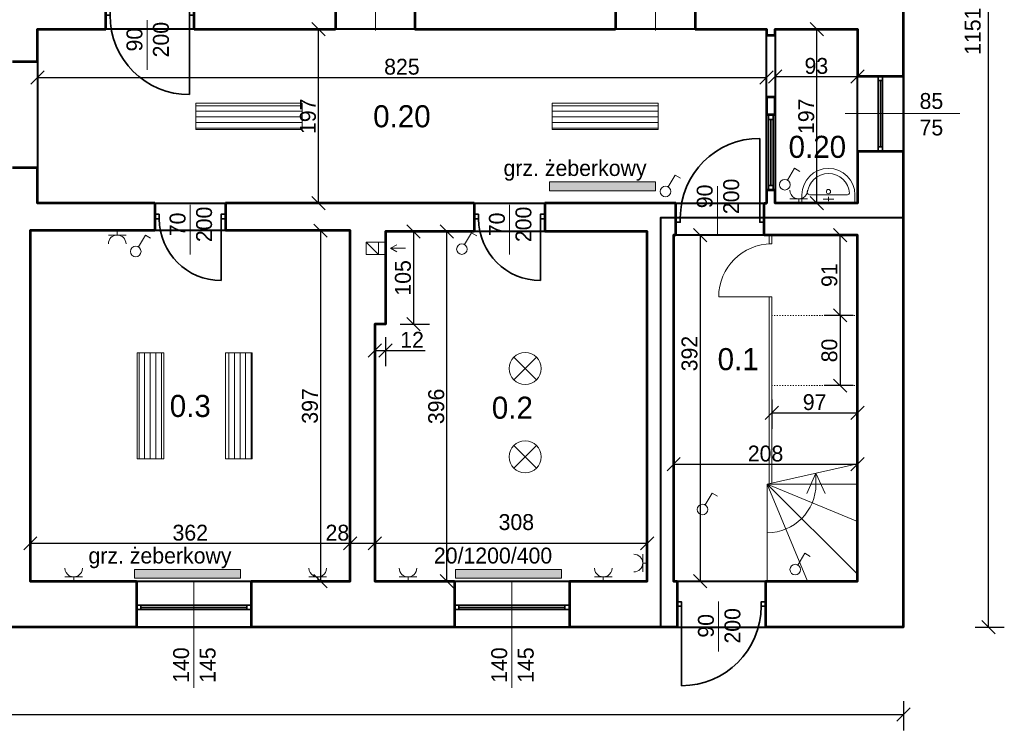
# Model space of a CAD drawing. Header units: millimetres. Extents: x 410204 to 467463, y -88400 to -47908.
# Tile 27 of 30: x 464253 to 465367, y -50555 to -49750. Entities that reach past the tile are written whole.
import ezdxf
from ezdxf.enums import TextEntityAlignment as Align

# ---------------------------------------------------------------- set-up
doc = ezdxf.new("R2010")
doc.units = ezdxf.units.MM
doc.linetypes.add('ACAD_ISO03W100', pattern=[30, 12, -18])
for name, color, linetype, lineweight in [('Apow', 1, 'Continuous', 40), ('drzwi', 53, 'Continuous', 35), ('gniazdo', 4, 'Continuous', 18), ('grzejnik', 20, 'Continuous', 18), ('komin', 213, 'Continuous', 18), ('okno', 211, 'Continuous', 35), ('opis', 47, 'Continuous', 18), ('opis powierzchnie', 10, 'Continuous', 18), ('oświetlenie', 40, 'Continuous', 18), ('przerywana', 120, 'ACAD_ISO03W100', 9), ('sanitariaty', 7, 'Continuous', 5), ('schody', 30, 'Continuous', 18), ('widok', 136, 'Continuous', 18), ('ściany', 21, 'Continuous', 53)]:
    doc.layers.add(name, color=color, linetype=linetype, lineweight=lineweight)
doc.layers.add('wymiary wewn', color=151, linetype='Continuous')
doc.layers.add('wymiary zewn', color=82, linetype='Continuous')
doc.dimstyles.new('1 100', dxfattribs={"dimtxt": 18, "dimasz": 15, "dimexe": 18, "dimexo": 0.0625, "dimgap": 3, "dimtad": 1, "dimdec": 0, "dimzin": 0, "dimdsep": 46, "dimtxsty": 'Standard', "dimblk": 'OBLIQUE', "dimcen": 0.09, "dimadec": 0, "dimazin": 0, "dimtfac": 1, "dimtdec": 0, "dimtofl": 0, "dimtmove": 0, "dimatfit": 3, "dimldrblk": 'OBLIQUE', "dimfxl": 15, "dimfxlon": 1, "dimtolj": 1, "dimtzin": 0, "dimarcsym": 0})

# ---------------------------------------------------------------- blocks, each defined once
blk = doc.blocks.new('_Oblique')
at = {"color": 0, "linetype": 'ByBlock', "lineweight": -2}
blk.add_line((-0.5, -0.5), (0.5, 0.5), dxfattribs=at)
blk = doc.blocks.new('*D15451')
at = {"layer": 'Defpoints', "color": 0}
for p in [(465201.2, -50253.5), (464993.2, -50386), (465201.2, -50386)]:
    blk.add_point(p, dxfattribs=at)
at = {"layer": 'wymiary wewn', "color": 0, "lineweight": -2}
for p, q in [((464993.2, -50268.5), (464993.2, -50235.5)), ((465201.2, -50268.5), (465201.2, -50235.5)), ((464993.2, -50253.5), (465201.2, -50253.5))]:
    blk.add_line(p, q, dxfattribs=at)
at = {"layer": 'wymiary wewn', "color": 0, "linetype": 'ByBlock', "lineweight": -2, "xscale": 15, "yscale": 15, "zscale": 15, "rotation": 180}
blk.add_blockref('_Oblique', (464993.2, -50253.5), dxfattribs=at)
at = {"layer": 'wymiary wewn', "color": 0, "linetype": 'ByBlock', "lineweight": -2, "xscale": 15, "yscale": 15, "zscale": 15}
blk.add_blockref('_Oblique', (465201.2, -50253.5), dxfattribs=at)
at = {"layer": 'wymiary wewn', "color": 0, "insert": (465097.2, -50241.5), "char_height": 18, "attachment_point": 5}
blk.add_mtext('\\A1;208', dxfattribs=at)
blk = doc.blocks.new('*D15452')
at = {"layer": 'Defpoints', "color": 0}
for p in [(464655.2, -50343.1), (464655.2, -50386), (464963.2, -50386)]:
    blk.add_point(p, dxfattribs=at)
at = {"layer": 'wymiary wewn', "color": 0, "lineweight": -2}
for p, q in [((464655.2, -50358.1), (464655.2, -50325.1)), ((464963.2, -50358.1), (464963.2, -50325.1)), ((464963.2, -50343.1), (464655.2, -50343.1))]:
    blk.add_line(p, q, dxfattribs=at)
at = {"layer": 'wymiary wewn', "color": 0, "linetype": 'ByBlock', "lineweight": -2, "xscale": 15, "yscale": 15, "zscale": 15, "rotation": 180}
blk.add_blockref('_Oblique', (464655.2, -50343.1), dxfattribs=at)
at = {"layer": 'wymiary wewn', "color": 0, "linetype": 'ByBlock', "lineweight": -2, "xscale": 15, "yscale": 15, "zscale": 15}
blk.add_blockref('_Oblique', (464963.2, -50343.1), dxfattribs=at)
at = {"layer": 'wymiary wewn', "color": 0, "insert": (464815.2, -50319.1), "char_height": 18, "attachment_point": 5}
blk.add_mtext('\\A1;308', dxfattribs=at)
blk = doc.blocks.new('*D15453')
at = {"layer": 'Defpoints', "color": 0}
for p in [(464627.2, -50343.1), (464627.2, -50386), (464655.2, -50386)]:
    blk.add_point(p, dxfattribs=at)
at = {"layer": 'wymiary wewn', "color": 0, "lineweight": -2}
for p, q in [((464627.2, -50358.1), (464627.2, -50325.1)), ((464655.2, -50358.1), (464655.2, -50325.1)), ((464655.2, -50343.1), (464627.2, -50343.1))]:
    blk.add_line(p, q, dxfattribs=at)
at = {"layer": 'wymiary wewn', "color": 0, "linetype": 'ByBlock', "lineweight": -2, "xscale": 15, "yscale": 15, "zscale": 15, "rotation": 180}
blk.add_blockref('_Oblique', (464627.2, -50343.1), dxfattribs=at)
at = {"layer": 'wymiary wewn', "color": 0, "linetype": 'ByBlock', "lineweight": -2, "xscale": 15, "yscale": 15, "zscale": 15}
blk.add_blockref('_Oblique', (464655.2, -50343.1), dxfattribs=at)
at = {"layer": 'wymiary wewn', "color": 0, "insert": (464612.7, -50331.1), "char_height": 18, "attachment_point": 5}
blk.add_mtext('\\A1;28', dxfattribs=at)
blk = doc.blocks.new('*D15454')
at = {"layer": 'Defpoints', "color": 0}
for p in [(464265.2, -50343.1), (464265.2, -50386), (464627.2, -50386)]:
    blk.add_point(p, dxfattribs=at)
at = {"layer": 'wymiary wewn', "color": 0, "lineweight": -2}
for p, q in [((464265.2, -50358.1), (464265.2, -50325.1)), ((464627.2, -50358.1), (464627.2, -50325.1)), ((464627.2, -50343.1), (464265.2, -50343.1))]:
    blk.add_line(p, q, dxfattribs=at)
at = {"layer": 'wymiary wewn', "color": 0, "linetype": 'ByBlock', "lineweight": -2, "xscale": 15, "yscale": 15, "zscale": 15, "rotation": 180}
blk.add_blockref('_Oblique', (464265.2, -50343.1), dxfattribs=at)
at = {"layer": 'wymiary wewn', "color": 0, "linetype": 'ByBlock', "lineweight": -2, "xscale": 15, "yscale": 15, "zscale": 15}
blk.add_blockref('_Oblique', (464627.2, -50343.1), dxfattribs=at)
at = {"layer": 'wymiary wewn', "color": 0, "insert": (464446.2, -50331.1), "char_height": 18, "attachment_point": 5}
blk.add_mtext('\\A1;362', dxfattribs=at)
blk = doc.blocks.new('*D15455')
at = {"layer": 'Defpoints', "color": 0}
for p in [(465201.2, -49994), (465023.2, -50386), (465201.2, -50386)]:
    blk.add_point(p, dxfattribs=at)
at = {"layer": 'wymiary wewn', "color": 0, "lineweight": -2}
for p, q in [((465038.2, -49994), (465005.2, -49994)), ((465023.2, -49994), (465023.2, -50386)), ((465038.2, -50386), (465005.2, -50386))]:
    blk.add_line(p, q, dxfattribs=at)
at = {"layer": 'wymiary wewn', "color": 0, "linetype": 'ByBlock', "lineweight": -2, "xscale": 15, "yscale": 15, "zscale": 15}
for p, rotation in [((465023.2, -49994), 90), ((465023.2, -50386), 270)]:
    blk.add_blockref('_Oblique', p, dxfattribs=dict(at, rotation=rotation))
at = {"layer": 'wymiary wewn', "color": 0, "insert": (465011.2, -50128.2), "char_height": 18, "attachment_point": 5, "rotation": 90}
blk.add_mtext('\\A1;392', dxfattribs=at)
blk = doc.blocks.new('*D15456')
at = {"layer": 'Defpoints', "color": 0}
for p in [(464652.2, -49990), (464736.6, -49990), (464652.2, -50386)]:
    blk.add_point(p, dxfattribs=at)
at = {"layer": 'wymiary wewn', "color": 0, "lineweight": -2}
for p, q in [((464721.6, -49990), (464754.6, -49990)), ((464736.6, -50386), (464736.6, -49990)), ((464721.6, -50386), (464754.6, -50386))]:
    blk.add_line(p, q, dxfattribs=at)
at = {"layer": 'wymiary wewn', "color": 0, "linetype": 'ByBlock', "lineweight": -2, "xscale": 15, "yscale": 15, "zscale": 15}
for p, rotation in [((464736.6, -49990), 90), ((464736.6, -50386), 270)]:
    blk.add_blockref('_Oblique', p, dxfattribs=dict(at, rotation=rotation))
at = {"layer": 'wymiary wewn', "color": 0, "insert": (464724.6, -50188), "char_height": 18, "attachment_point": 5, "rotation": 90}
blk.add_mtext('\\A1;396', dxfattribs=at)
blk = doc.blocks.new('*D15457')
at = {"layer": 'Defpoints', "color": 0}
for p in [(464627.2, -49989), (464593.7, -50386), (464627.2, -50386)]:
    blk.add_point(p, dxfattribs=at)
at = {"layer": 'wymiary wewn', "color": 0, "lineweight": -2}
for p, q in [((464608.7, -49989), (464575.7, -49989)), ((464593.7, -49989), (464593.7, -50386)), ((464608.7, -50386), (464575.7, -50386))]:
    blk.add_line(p, q, dxfattribs=at)
at = {"layer": 'wymiary wewn', "color": 0, "linetype": 'ByBlock', "lineweight": -2, "xscale": 15, "yscale": 15, "zscale": 15}
for p, rotation in [((464593.7, -49989), 90), ((464593.7, -50386), 270)]:
    blk.add_blockref('_Oblique', p, dxfattribs=dict(at, rotation=rotation))
at = {"layer": 'wymiary wewn', "color": 0, "insert": (464581.7, -50187.5), "char_height": 18, "attachment_point": 5, "rotation": 90}
blk.add_mtext('\\A1;397', dxfattribs=at)
blk = doc.blocks.new('*D15477')
at = {"layer": 'Defpoints', "color": 0}
for p in [(464273.2, -49761), (465098.2, -49761), (465098.2, -49815.5)]:
    blk.add_point(p, dxfattribs=at)
at = {"layer": 'wymiary wewn', "color": 0, "lineweight": -2}
for p, q in [((464273.2, -49800.5), (464273.2, -49833.5)), ((465098.2, -49800.5), (465098.2, -49833.5)), ((464273.2, -49815.5), (465098.2, -49815.5))]:
    blk.add_line(p, q, dxfattribs=at)
at = {"layer": 'wymiary wewn', "color": 0, "linetype": 'ByBlock', "lineweight": -2, "xscale": 15, "yscale": 15, "zscale": 15, "rotation": 180}
blk.add_blockref('_Oblique', (464273.2, -49815.5), dxfattribs=at)
at = {"layer": 'wymiary wewn', "color": 0, "linetype": 'ByBlock', "lineweight": -2, "xscale": 15, "yscale": 15, "zscale": 15}
blk.add_blockref('_Oblique', (465098.2, -49815.5), dxfattribs=at)
at = {"layer": 'wymiary wewn', "color": 0, "insert": (464685.7, -49803.5), "char_height": 18, "attachment_point": 5}
blk.add_mtext('\\A1;825', dxfattribs=at)
blk = doc.blocks.new('*D15482')
at = {"layer": 'Defpoints', "color": 0}
for p in [(464273.2, -49761), (464591.4, -49761), (464273.2, -49958)]:
    blk.add_point(p, dxfattribs=at)
at = {"layer": 'wymiary wewn', "color": 0, "lineweight": -2}
for p, q in [((464576.4, -49761), (464609.4, -49761)), ((464591.4, -49958), (464591.4, -49761)), ((464576.4, -49958), (464609.4, -49958))]:
    blk.add_line(p, q, dxfattribs=at)
at = {"layer": 'wymiary wewn', "color": 0, "linetype": 'ByBlock', "lineweight": -2, "xscale": 15, "yscale": 15, "zscale": 15}
for p, rotation in [((464591.4, -49761), 90), ((464591.4, -49958), 270)]:
    blk.add_blockref('_Oblique', p, dxfattribs=dict(at, rotation=rotation))
at = {"layer": 'wymiary wewn', "color": 0, "insert": (464579.4, -49859.5), "char_height": 18, "attachment_point": 5, "rotation": 90}
blk.add_mtext('\\A1;197', dxfattribs=at)
blk = doc.blocks.new('*D15483')
at = {"layer": 'Defpoints', "color": 0}
for p in [(465108.2, -49761), (465201.2, -49761), (465201.2, -49814.6)]:
    blk.add_point(p, dxfattribs=at)
at = {"layer": 'wymiary wewn', "color": 0, "lineweight": -2}
for p, q in [((465108.2, -49799.6), (465108.2, -49832.6)), ((465201.2, -49799.6), (465201.2, -49832.6)), ((465108.2, -49814.6), (465201.2, -49814.6))]:
    blk.add_line(p, q, dxfattribs=at)
at = {"layer": 'wymiary wewn', "color": 0, "linetype": 'ByBlock', "lineweight": -2, "xscale": 15, "yscale": 15, "zscale": 15, "rotation": 180}
blk.add_blockref('_Oblique', (465108.2, -49814.6), dxfattribs=at)
at = {"layer": 'wymiary wewn', "color": 0, "linetype": 'ByBlock', "lineweight": -2, "xscale": 15, "yscale": 15, "zscale": 15}
blk.add_blockref('_Oblique', (465201.2, -49814.6), dxfattribs=at)
at = {"layer": 'wymiary wewn', "color": 0, "insert": (465154.7, -49802.6), "char_height": 18, "attachment_point": 5}
blk.add_mtext('\\A1;93', dxfattribs=at)
blk = doc.blocks.new('*D15484')
at = {"layer": 'Defpoints', "color": 0}
for p in [(465108.2, -49761), (465155.3, -49761), (465108.2, -49958)]:
    blk.add_point(p, dxfattribs=at)
at = {"layer": 'wymiary wewn', "color": 0, "lineweight": -2}
for p, q in [((465140.3, -49761), (465173.3, -49761)), ((465155.3, -49958), (465155.3, -49761)), ((465140.3, -49958), (465173.3, -49958))]:
    blk.add_line(p, q, dxfattribs=at)
at = {"layer": 'wymiary wewn', "color": 0, "linetype": 'ByBlock', "lineweight": -2, "xscale": 15, "yscale": 15, "zscale": 15}
for p, rotation in [((465155.3, -49761), 90), ((465155.3, -49958), 270)]:
    blk.add_blockref('_Oblique', p, dxfattribs=dict(at, rotation=rotation))
at = {"layer": 'wymiary wewn', "color": 0, "insert": (465143.3, -49859.5), "char_height": 18, "attachment_point": 5, "rotation": 90}
blk.add_mtext('\\A1;197', dxfattribs=at)
blk = doc.blocks.new('*D15485')
at = {"layer": 'Defpoints', "color": 0}
for p in [(464667.2, -49990), (464667.2, -50095), (464698.9, -50095)]:
    blk.add_point(p, dxfattribs=at)
at = {"layer": 'wymiary wewn', "color": 0, "lineweight": -2}
for p, q in [((464683.9, -49990), (464716.9, -49990)), ((464698.9, -49990), (464698.9, -50095)), ((464683.9, -50095), (464716.9, -50095))]:
    blk.add_line(p, q, dxfattribs=at)
at = {"layer": 'wymiary wewn', "color": 0, "linetype": 'ByBlock', "lineweight": -2, "xscale": 15, "yscale": 15, "zscale": 15}
for p, rotation in [((464698.9, -49990), 90), ((464698.9, -50095), 270)]:
    blk.add_blockref('_Oblique', p, dxfattribs=dict(at, rotation=rotation))
at = {"layer": 'wymiary wewn', "color": 0, "insert": (464686.9, -50042.5), "char_height": 18, "attachment_point": 5, "rotation": 90}
blk.add_mtext('\\A1;105', dxfattribs=at)
blk = doc.blocks.new('*D15486')
at = {"layer": 'Defpoints', "color": 0}
for p in [(464655.2, -50095), (464667.2, -50095), (464667.2, -50124.6)]:
    blk.add_point(p, dxfattribs=at)
at = {"layer": 'wymiary wewn', "color": 0, "lineweight": -2}
for p, q in [((464655.2, -50109.6), (464655.2, -50142.6)), ((464667.2, -50109.6), (464667.2, -50142.6)), ((464655.2, -50124.6), (464667.2, -50124.6)), ((464667.2, -50124.6), (464712.2, -50124.6))]:
    blk.add_line(p, q, dxfattribs=at)
at = {"layer": 'wymiary wewn', "color": 0, "linetype": 'ByBlock', "lineweight": -2, "xscale": 15, "yscale": 15, "zscale": 15, "rotation": 180}
blk.add_blockref('_Oblique', (464655.2, -50124.6), dxfattribs=at)
at = {"layer": 'wymiary wewn', "color": 0, "linetype": 'ByBlock', "lineweight": -2, "xscale": 15, "yscale": 15, "zscale": 15}
blk.add_blockref('_Oblique', (464667.2, -50124.6), dxfattribs=at)
at = {"layer": 'wymiary wewn', "color": 0, "insert": (464697.2, -50112.6), "char_height": 18, "attachment_point": 5}
blk.add_mtext('\\A1;12', dxfattribs=at)
blk = doc.blocks.new('d90')
at = {"layer": 'drzwi'}
blk.add_line((264632.9, -20573.3), (264632.9, -20663.3), dxfattribs=at)
for points in [[(264542.9, -20573.3), (264542.9, -20568.3), (264537.9, -20568.3), (264537.9, -20573.3)], [(264637.9, -20573.3), (264637.9, -20568.3), (264632.9, -20568.3), (264632.9, -20573.3)]]:
    blk.add_lwpolyline(points, close=True, dxfattribs=at)
blk.add_arc((264632.9, -20573.3), 90, 180, 270, dxfattribs=at)
blk = doc.blocks.new('d70')
at = {"layer": 'drzwi'}
blk.add_line((-7388, -4633.3), (-7388, -4703.3), dxfattribs=at)
for points in [[(-7393, -4628.3), (-7393, -4633.3), (-7388, -4633.3), (-7388, -4628.3)], [(-7318, -4628.3), (-7318, -4633.3), (-7313, -4633.3), (-7313, -4628.3)]]:
    blk.add_lwpolyline(points, close=True, dxfattribs=at)
blk.add_arc((-7388, -4633.3), 70, 270, 0, dxfattribs=at)
blk = doc.blocks.new('gniazdo')
at = {"layer": 'gniazdo'}
for p, q in [((135889.3, -37717.9), (135889.3, -37737.9)), ((135894.3, -37727.9), (135889.3, -37727.9))]:
    blk.add_line(p, q, dxfattribs=at)
blk.add_arc((135879.3, -37727.9), 10, 270, 90, dxfattribs=at)
blk = doc.blocks.new('łącznik')
at = {"layer": 'gniazdo'}
for p, q in [((135306.8, -38673), (135314.7, -38659.6)), ((135314.7, -38659.6), (135320.7, -38663.2))]:
    blk.add_line(p, q, dxfattribs=at)
blk.add_circle((135303.8, -38678.2), 6, dxfattribs=at)
blk = doc.blocks.new('lampa')
at = {"layer": 'oświetlenie'}
for p, q in [((135722.5, -38772.7), (135748, -38798.2)), ((135722.5, -38798.2), (135748, -38772.7))]:
    blk.add_line(p, q, dxfattribs=at)
blk.add_circle((135735.3, -38785.4), 18, dxfattribs=at)
blk = doc.blocks.new('świetlówka')
at = {"layer": 'oświetlenie', "transparency": 33554687}
h = blk.add_hatch(dxfattribs=at)
h.set_pattern_fill('ANSI31', color=256, scale=2, angle=45)
h.paths.add_polyline_path([(135304.3, -38767.8), (135304.3, -38887.8), (135334.3, -38887.8), (135334.3, -38767.8)])
at = {"layer": 'oświetlenie'}
blk.add_lwpolyline([(135304.3, -38767.8), (135334.3, -38767.8), (135334.3, -38887.8), (135304.3, -38887.8)], close=True, dxfattribs=at)
blk = doc.blocks.new('*U15525')
at = {"layer": 'schody'}
blk.add_line((-53, 0), (47, 0), dxfattribs=at)
blk = doc.blocks.new('*U15524')
at = {"layer": 'schody'}
blk.add_blockref('*U15525', (0, 0), dxfattribs=at)
blk = doc.blocks.new('*D15527')
at = {"layer": 'Defpoints', "color": 0}
for p in [(465181.5, -49994), (465201.2, -49994), (465201.2, -50084.9)]:
    blk.add_point(p, dxfattribs=at)
at = {"layer": 'wymiary wewn', "color": 0, "lineweight": -2}
for p, q in [((465196.5, -49994), (465163.5, -49994)), ((465181.5, -50084.9), (465181.5, -49994)), ((465196.5, -50084.9), (465163.5, -50084.9))]:
    blk.add_line(p, q, dxfattribs=at)
at = {"layer": 'wymiary wewn', "color": 0, "linetype": 'ByBlock', "lineweight": -2, "xscale": 15, "yscale": 15, "zscale": 15}
for p, rotation in [((465181.5, -49994), 90), ((465181.5, -50084.9), 270)]:
    blk.add_blockref('_Oblique', p, dxfattribs=dict(at, rotation=rotation))
at = {"layer": 'wymiary wewn', "color": 0, "insert": (465169.5, -50039.4), "char_height": 18, "attachment_point": 5, "rotation": 90}
blk.add_mtext('\\A1;91', dxfattribs=at)
blk = doc.blocks.new('*D15528')
at = {"layer": 'Defpoints', "color": 0}
for p in [(465201.2, -50084.9), (465181.5, -50164.5), (465201.2, -50164.5)]:
    blk.add_point(p, dxfattribs=at)
at = {"layer": 'wymiary wewn', "color": 0, "lineweight": -2}
for p, q in [((465196.5, -50084.9), (465163.5, -50084.9)), ((465181.5, -50084.9), (465181.5, -50164.5)), ((465196.5, -50164.5), (465163.5, -50164.5))]:
    blk.add_line(p, q, dxfattribs=at)
at = {"layer": 'wymiary wewn', "color": 0, "linetype": 'ByBlock', "lineweight": -2, "xscale": 15, "yscale": 15, "zscale": 15}
for p, rotation in [((465181.5, -50084.9), 90), ((465181.5, -50164.5), 270)]:
    blk.add_blockref('_Oblique', p, dxfattribs=dict(at, rotation=rotation))
at = {"layer": 'wymiary wewn', "color": 0, "insert": (465169.5, -50124.7), "char_height": 18, "attachment_point": 5, "rotation": 90}
blk.add_mtext('\\A1;80', dxfattribs=at)
blk = doc.blocks.new('*D15530')
at = {"layer": 'Defpoints', "color": 0}
for p in [(461256.2, -50438), (465253.2, -50438), (465253.2, -50536.8)]:
    blk.add_point(p, dxfattribs=at)
at = {"layer": 'wymiary zewn', "color": 0, "lineweight": -2}
for p, q in [((461256.2, -50521.8), (461256.2, -50554.8)), ((465253.2, -50521.8), (465253.2, -50554.8)), ((461256.2, -50536.8), (465253.2, -50536.8))]:
    blk.add_line(p, q, dxfattribs=at)
at = {"layer": 'wymiary zewn', "color": 0, "linetype": 'ByBlock', "lineweight": -2, "xscale": 15, "yscale": 15, "zscale": 15, "rotation": 180}
blk.add_blockref('_Oblique', (461256.2, -50536.8), dxfattribs=at)
at = {"layer": 'wymiary zewn', "color": 0, "linetype": 'ByBlock', "lineweight": -2, "xscale": 15, "yscale": 15, "zscale": 15}
blk.add_blockref('_Oblique', (465253.2, -50536.8), dxfattribs=at)
at = {"layer": 'wymiary zewn', "color": 0, "insert": (463254.7, -50524.8), "char_height": 18, "attachment_point": 5}
blk.add_mtext('\\A1;3997', dxfattribs=at)
blk = doc.blocks.new('*D15531')
at = {"layer": 'Defpoints', "color": 0}
for p in [(465253.2, -49287), (465349.4, -49287), (465253.2, -50438)]:
    blk.add_point(p, dxfattribs=at)
at = {"layer": 'wymiary zewn', "color": 0, "lineweight": -2}
for p, q in [((465334.4, -49287), (465367.4, -49287)), ((465349.4, -50438), (465349.4, -49287)), ((465334.4, -50438), (465367.4, -50438))]:
    blk.add_line(p, q, dxfattribs=at)
at = {"layer": 'wymiary zewn', "color": 0, "linetype": 'ByBlock', "lineweight": -2, "xscale": 15, "yscale": 15, "zscale": 15}
for p, rotation in [((465349.4, -49287), 90), ((465349.4, -50438), 270)]:
    blk.add_blockref('_Oblique', p, dxfattribs=dict(at, rotation=rotation))
at = {"layer": 'wymiary zewn', "color": 0, "insert": (465331.7, -49763.2), "char_height": 18, "attachment_point": 5, "rotation": 90}
blk.add_mtext('\\A1;1151', dxfattribs=at)
blk = doc.blocks.new('um2')
at = {"layer": 'sanitariaty'}
for p, q in [((61449.7, 27009), (61459.2, 27009)), ((61449.7, 26949), (61449.7, 27009)), ((61459.3, 26957.4), (61459.3, 27000.6)), ((61456.9, 26979), (61452.1, 26979)), ((61454.5, 26973), (61454.5, 26985)), ((61449.7, 26949), (61459.2, 26949))]:
    blk.add_line(p, q, dxfattribs=at)
blk.add_circle((61462.9, 26979), 2.4, dxfattribs=at)
for centre, radius, start, end in [((61459.2, 26979), 30, 270, 90), ((61461.7, 27000.6), 2.4, 103.8308, 180), ((61459.3, 26979), 24, 274.3641, 85.6359), ((61461.7, 26957.4), 2.4, 180, 256.1692)]:
    blk.add_arc(centre, radius, start, end, dxfattribs=at)
blk = doc.blocks.new('*D15956')
at = {"layer": 'Defpoints', "color": 0}
for p in [(465104.2, -50164.5), (465201.2, -50164.5), (465201.2, -50195.3)]:
    blk.add_point(p, dxfattribs=at)
at = {"layer": 'wymiary wewn', "color": 0, "lineweight": -2}
for p, q in [((465104.2, -50180.3), (465104.2, -50213.3)), ((465201.2, -50180.3), (465201.2, -50213.3)), ((465104.2, -50195.3), (465201.2, -50195.3))]:
    blk.add_line(p, q, dxfattribs=at)
at = {"layer": 'wymiary wewn', "color": 0, "linetype": 'ByBlock', "lineweight": -2, "xscale": 15, "yscale": 15, "zscale": 15, "rotation": 180}
blk.add_blockref('_Oblique', (465104.2, -50195.3), dxfattribs=at)
at = {"layer": 'wymiary wewn', "color": 0, "linetype": 'ByBlock', "lineweight": -2, "xscale": 15, "yscale": 15, "zscale": 15}
blk.add_blockref('_Oblique', (465201.2, -50195.3), dxfattribs=at)
at = {"layer": 'wymiary wewn', "color": 0, "insert": (465152.7, -50183.3), "char_height": 18, "attachment_point": 5}
blk.add_mtext('\\A1;97', dxfattribs=at)

msp = doc.modelspace()

# ---------------------------------------------------------------- hatches: boundary and pattern name
at = {"layer": 'grzejnik', "transparency": 33554687}
h = msp.add_hatch(color=256, dxfattribs=at)
h.dxf.hatch_style = 1
h.paths.add_polyline_path([(464972.7, -49933.9), (464852.7, -49933.9), (464852.7, -49943.9), (464972.7, -49943.9)])
h = msp.add_hatch(color=256, dxfattribs=at)
h.dxf.hatch_style = 1
h.paths.add_polyline_path([(464503, -50372.6), (464383, -50372.6), (464383, -50382.6), (464503, -50382.6)])
h = msp.add_hatch(color=256, dxfattribs=at)
h.dxf.hatch_style = 1
h.paths.add_polyline_path([(464866.2, -50372.6), (464746.2, -50372.6), (464746.2, -50382.6), (464866.2, -50382.6)])

# ---------------------------------------------------------------- linework, layer by layer
at = {"layer": 'Apow'}
for points in [[(465253.2, -49287), (464180.2, -49287), (464180.2, -49287), (463887.2, -49287), (463887.2, -49287), (462626.2, -49287), (462626.2, -49287), (462325.2, -49287), (462325.2, -49287), (461256.2, -49287), (461256.2, -50438), (465253.2, -50438)], [(464273.2, -49761), (464273.2, -49958), (465098.2, -49958), (465098.2, -49761)], [(465201.2, -49761), (465108.2, -49761), (465108.2, -49958), (465201.2, -49958), (465201.2, -49899), (465201.2, -49814)], [(464265.2, -49989), (464265.2, -49989), (464265.2, -49989), (464265.2, -50386), (464627.2, -50386), (464627.2, -49989), (464265.2, -49989)], [(464963.2, -50386), (464963.2, -49990), (464667.2, -49990), (464667.2, -50095), (464655.2, -50095), (464655.2, -50386), (464767.2, -50386)], [(465201.2, -50386), (465201.2, -49994), (464993.2, -49994), (464993.2, -49994), (464993.2, -49994), (464993.2, -50386)]]:
    msp.add_lwpolyline(points, close=True, dxfattribs=at)
msp.add_lwpolyline([(461815.2, -50438), (461256.2, -50438), (461256.2, -49287), (461770.2, -49287), (461770.2, -49746.2), (462012.2, -49746.2), (462012.2, -49287), (462934.2, -49287), (462934.2, -49745.5), (463854.2, -49745.5), (463854.2, -49287), (465253.2, -49287), (465253.2, -49974.5), (464978.2, -49974.5), (464978.2, -50438), (462396.2, -50438), (462396.2, -49971.5), (461815.2, -49971.5), (461815.2, -50438)], dxfattribs=at)
at = {"layer": 'grzejnik'}
for points in [[(464972.7, -49933.9), (464972.7, -49943.9), (464852.7, -49943.9), (464852.7, -49933.9)], [(464503, -50372.6), (464503, -50382.6), (464383, -50382.6), (464383, -50372.6)], [(464866.2, -50372.6), (464866.2, -50382.6), (464746.2, -50382.6), (464746.2, -50372.6)]]:
    msp.add_lwpolyline(points, close=True, dxfattribs=at)
at = {"layer": 'komin'}
for p, q in [((464645.2, -50002), (464659.2, -50016)), ((464655.2, -50002), (464667.2, -50002)), ((464679.9, -50005.1), (464672.8, -50009)), ((464672.8, -50009), (464689.6, -50009)), ((464679.9, -50012.9), (464672.8, -50009)), ((464655.2, -50016), (464667.2, -50016))]:
    msp.add_line(p, q, dxfattribs=at)
msp.add_lwpolyline([(464645.2, -50002), (464645.2, -50016), (464659.2, -50016), (464659.2, -50002)], close=True, dxfattribs=at)
at = {"layer": 'okno'}
for p, q in [((465224.7, -49894), (465224.7, -49819)), ((465227.2, -49894), (465227.2, -49819)), ((465229.7, -49894), (465229.7, -49819)), ((465100.7, -49938), (465100.7, -49863)), ((465103.2, -49938), (465103.2, -49863)), ((465105.7, -49938), (465105.7, -49863)), ((464510.2, -50413.1), (464390.2, -50413.1)), ((464510.2, -50415.6), (464390.2, -50415.6)), ((464870.2, -50413.1), (464750.2, -50413.1)), ((464870.2, -50415.6), (464750.2, -50415.6)), ((464510.2, -50418.1), (464390.2, -50418.1)), ((464870.2, -50418.1), (464750.2, -50418.1))]:
    msp.add_line(p, q, dxfattribs=at)
for points in [[(465224.7, -49814), (465224.7, -49819), (465229.7, -49819), (465229.7, -49814)], [(465100.7, -49858), (465100.7, -49863), (465105.7, -49863), (465105.7, -49858)], [(465224.7, -49894), (465224.7, -49899), (465229.7, -49899), (465229.7, -49894)], [(465100.7, -49938), (465100.7, -49943), (465105.7, -49943), (465105.7, -49938)], [(464385.2, -50413.1), (464390.2, -50413.1), (464390.2, -50418.1), (464385.2, -50418.1)], [(464510.2, -50413.1), (464515.2, -50413.1), (464515.2, -50418.1), (464510.2, -50418.1)], [(464745.2, -50413.1), (464750.2, -50413.1), (464750.2, -50418.1), (464745.2, -50418.1)], [(464870.2, -50413.1), (464875.2, -50413.1), (464875.2, -50418.1), (464870.2, -50418.1)]]:
    msp.add_lwpolyline(points, close=True, dxfattribs=at)
at = {"layer": 'opis'}
for p, q in [((464655.7, -49762.3), (464655.7, -49706.1)), ((464972.7, -49762.3), (464972.7, -49706.1)), ((464397.3, -49806.8), (464397.3, -49750.6)), ((465187.2, -49856.5), (465316.9, -49856.5)), ((465042.7, -49994.8), (465042.7, -49938.6)), ((464446.2, -50016.1), (464446.2, -49959.8)), ((464807.5, -50016.1), (464807.5, -49959.8)), ((464450.2, -50386), (464450.2, -50506.5)), ((464810.2, -50386), (464810.2, -50506.5)), ((465044.1, -50408.8), (465044.1, -50465.7))]:
    msp.add_line(p, q, dxfattribs=at)
at = {"layer": 'przerywana', "ltscale": 0.1}
for p, q in [((465098.2, -49768), (465098.2, -49838)), ((465108.2, -49838), (465108.2, -49768)), ((464273.2, -49918), (464273.2, -49798)), ((465201.2, -50084.9), (465104.2, -50084.9)), ((465201.2, -50164.5), (465104.2, -50164.5))]:
    msp.add_line(p, q, dxfattribs=at)
at = {"layer": 'schody'}
for p, q in [((465099.2, -50276), (465201.2, -50253)), ((465143.9, -50286.6), (465154.2, -50263.6)), ((465154.2, -50276), (465154.2, -50263.6)), ((465164.5, -50286.6), (465154.2, -50263.6)), ((465099.2, -50386), (465099.2, -50276)), ((465144.8, -50386), (465099.2, -50276)), ((465201.2, -50378), (465099.2, -50276)), ((465201.2, -50318.3), (465099.2, -50276)), ((465201.2, -50276), (465099.2, -50276))]:
    msp.add_line(p, q, dxfattribs=at)
msp.add_arc((465099.2, -50276), 55, 270, 0, dxfattribs=at)
at = {"layer": 'widok'}
for p, q in [((465201.2, -49814), (465201.2, -49899)), ((465253.2, -49899), (465253.2, -49814)), ((465098.2, -49858), (465098.2, -49943)), ((465108.2, -49943), (465108.2, -49858)), ((465101.2, -49994), (465101.2, -50004.1)), ((465101.2, -50004.1), (465104.2, -50004)), ((465104.2, -49994), (465104.2, -50004)), ((465104.2, -50064), (465044.2, -50064)), ((465101.2, -50064), (465101.2, -50275.6)), ((465104.2, -50064), (465104.2, -50274.9)), ((464515.2, -50386), (464385.2, -50386)), ((464875.2, -50386), (464745.2, -50386)), ((464385.2, -50438), (464515.2, -50438)), ((464745.2, -50438), (464875.2, -50438))]:
    msp.add_line(p, q, dxfattribs=at)
msp.add_arc((465104.2, -50064), 60, 90, 180, dxfattribs=at)
at = {"layer": 'ściany'}
for p, q in [((465253.2, -49814), (465253.2, -49618.5)), ((464350.5, -49761), (464350.5, -49732)), ((464450.5, -49761), (464450.5, -49732)), ((464610.4, -49731), (464610.4, -49761)), ((464700.4, -49731), (464700.4, -49761)), ((464927.4, -49733), (464927.4, -49761)), ((465017.4, -49733), (465017.4, -49761)), ((465108.2, -49768), (465098.2, -49768)), ((464273.2, -49798), (464245.2, -49798)), ((465201.2, -49814), (465253.2, -49814)), ((465108.2, -49838), (465098.2, -49838)), ((465108.2, -49858), (465098.2, -49858)), ((465201.2, -49899), (465253.2, -49899)), ((465253.2, -50438), (465253.2, -49899)), ((464273.2, -49918), (464245.2, -49918)), ((465108.2, -49943), (465098.2, -49943)), ((464406.1, -49958), (464406.1, -49989)), ((464486.1, -49958), (464486.1, -49989)), ((464767.4, -49958), (464767.4, -49990)), ((464847.4, -49958), (464847.4, -49990)), ((464995.8, -49994), (464995.8, -49958)), ((465095.8, -49994), (465095.8, -49958)), ((465095.8, -49958), (465098.2, -49958)), ((464385.2, -50386), (464385.2, -50438)), ((464515.2, -50386), (464515.2, -50438)), ((464745.2, -50386), (464745.2, -50438)), ((464875.2, -50386), (464875.2, -50438)), ((464997.2, -50386), (464997.2, -50438)), ((465097.2, -50386), (465097.2, -50438)), ((464385.2, -50438), (464083.2, -50438)), ((464745.2, -50438), (464515.2, -50438)), ((464997.2, -50438), (464875.2, -50438)), ((465253.2, -50438), (465097.2, -50438))]:
    msp.add_line(p, q, dxfattribs=at)
for points in [[(464273.2, -49798), (464273.2, -49761), (464350.5, -49761)], [(464450.5, -49761), (464610.4, -49761)], [(464700.4, -49761), (464927.4, -49761)], [(465017.4, -49761), (465098.2, -49761), (465098.2, -49768)], [(465108.2, -49768), (465108.2, -49761), (465201.2, -49761), (465201.2, -49814)], [(465098.2, -49838), (465098.2, -49858)], [(465108.2, -49858), (465108.2, -49838)], [(465201.2, -49899), (465201.2, -49958), (465108.2, -49958), (465108.2, -49943)], [(464406.1, -49958), (464273.2, -49958), (464273.2, -49918)], [(465098.2, -49943), (465098.2, -49958), (465098.2, -49958)], [(464767.4, -49958), (464486.1, -49958)], [(464995.8, -49958), (464847.4, -49958)], [(464406.1, -49989), (464265.2, -49989), (464265.2, -49989), (464265.2, -49989), (464265.2, -49989), (464265.2, -50386), (464385.2, -50386)], [(464515.2, -50386), (464627.2, -50386), (464627.2, -49989), (464486.1, -49989)], [(464767.4, -49990), (464667.2, -49990), (464667.2, -50095), (464655.2, -50095), (464655.2, -50386), (464745.2, -50386)], [(464875.2, -50386), (464963.2, -50386), (464963.2, -49990), (464847.4, -49990)], [(464995.8, -49994), (464993.2, -49994), (464993.2, -49994), (464993.2, -49994), (464993.2, -50386), (464997.2, -50386)], [(465097.2, -50386), (465201.2, -50386), (465201.2, -49994), (465095.8, -49994)]]:
    msp.add_lwpolyline(points, dxfattribs=at)

# ---------------------------------------------------------------- block references
at = {"layer": 'gniazdo'}
for name, p in [('łącznik', (329680.2, -11266.5)), ('łącznik', (329815.2, -11258.8)), ('łącznik', (329449.8, -11331.7)), ('łącznik', (329080.7, -11334.4)), ('łącznik', (329722, -11626.6)), ('gniazdo', (329068.9, -12637.5)), ('łącznik', (329827, -11694.6))]:
    msp.add_blockref(name, p, dxfattribs=at)
for p, rotation in [((502862.6, 85936.2), 270), ((426635.6, -185883.3), 89.99999999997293), ((502641.5, 85508.2), 270)]:
    msp.add_blockref('gniazdo', p, dxfattribs=dict(at, rotation=rotation))
at = {"layer": 'gniazdo', "xscale": -1}
for p, rotation in [((426586.4, 85508.2), 89.9999999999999), ((426862.6, 85508.2), 89.9999999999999), ((426964.7, 85508.2), 89.99999999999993)]:
    msp.add_blockref('gniazdo', p, dxfattribs=dict(at, rotation=rotation))
at = {"layer": 'oświetlenie', "xscale": -1, "rotation": 270}
msp.add_blockref('świetlówka', (503340.5, -185178.8), dxfattribs=at)
at = {"layer": 'oświetlenie', "rotation": 90}
msp.add_blockref('świetlówka', (426087.9, -185178.8), dxfattribs=at)
at = {"layer": 'oświetlenie'}
for name, p in [('lampa', (329089.9, -11359.7)), ('świetlówka', (329081.9, -11359.7)), ('świetlówka', (329181.9, -11359.7)), ('lampa', (329089.9, -11459.7))]:
    msp.add_blockref(name, p, dxfattribs=at)
at = {"layer": 'sanitariaty', "xscale": -1, "rotation": 269.9999999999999}
msp.add_blockref('um2', (438189.4, -111407.7), dxfattribs=at)
at = {"layer": 'schody'}
msp.add_blockref('*U15524', (465154.2, -50276), dxfattribs=at)
at = {"layer": 'ściany'}
msp.add_blockref('d90', (199812.5, -29171.7), dxfattribs=at)
at = {"layer": 'ściany', "xscale": -1, "rotation": 180}
msp.add_blockref('d90', (200457.8, -70547.8), dxfattribs=at)
at = {"layer": 'ściany', "xscale": -1}
for name, p in [('d70', (457093.1, -45342.2)), ('d70', (457454.5, -45342.2)), ('d90', (729635.1, -29841))]:
    msp.add_blockref(name, p, dxfattribs=at)

# ---------------------------------------------------------------- texts
at = {"layer": 'grzejnik', "char_height": 18, "attachment_point": 1}
for s, insert, width in [('grz. żeberkowy', (464800.7, -49909.1), 272.06), ('grz. żeberkowy', (464331, -50347.9), 272.06), ('20/1200/400', (464721.9, -50347.9), 243.06)]:
    msp.add_mtext(s, dxfattribs=dict(at, insert=insert, width=width))
at = {"layer": 'opis', "char_height": 18, "rotation": 90}
for s, insert, width, attachment_point in [('\\pxqc;90\\P200', (464374, -49745.3), 54.869, 3), ('\\pxqc;90\\P200', (465019.3, -49912.3), 75.869, 3), ('\\pxqc;70\\P200', (464422.8, -49954.5), 54.869, 3), ('\\pxqc;70\\P200', (464784.2, -49954.5), 54.869, 3), ('\\pxqc;90\\P200', (465020.7, -50463.9), 54.869, 1), ('140\\P145', (464426.8, -50501), 54.869, 1), ('140\\P145', (464786.8, -50501), 54.869, 1)]:
    msp.add_mtext(s, dxfattribs=dict(at, insert=insert, width=width, attachment_point=attachment_point))
at = {"layer": 'opis', "insert": (465322.8, -49833.2), "char_height": 18, "width": 75.869, "attachment_point": 3}
msp.add_mtext('\\pxqc;85\\P75', dxfattribs=at)
at = {"layer": 'opis powierzchnie'}
for s, p in [('0.20', (464685.7, -49859.5)), ('0.20', (465155.8, -49894.1)), ('0.1', (465066.2, -50134.5)), ('0.3', (464446.2, -50187.5)), ('0.2', (464810.7, -50189.5))]:
    msp.add_text(s, height=25, dxfattribs=at).set_placement(p, align=Align.MIDDLE_CENTER)

# ---------------------------------------------------------------- dimensions: what is measured, and where the dimension line sits
at = {"layer": 'wymiary wewn'}
for base, p1, p2, picture, middle in [((464591.4, -49761), (464273.2, -49958), (464273.2, -49761), '*D15482', (464579.4, -49859.5)), ((465155.3, -49761), (465108.2, -49958), (465108.2, -49761), '*D15484', (465143.3, -49859.5)), ((464593.7, -50386), (464627.2, -49989), (464627.2, -50386), '*D15457', (464581.7, -50187.5)), ((464736.6, -49990), (464652.2, -50386), (464652.2, -49990), '*D15456', (464724.6, -50188)), ((464698.9, -50095), (464667.2, -49990), (464667.2, -50095), '*D15485', (464686.9, -50042.5)), ((465181.5, -49994), (465201.2, -50084.9), (465201.2, -49994), '*D15527', (465169.5, -50039.4)), ((465181.5, -50164.5), (465201.2, -50084.9), (465201.2, -50164.5), '*D15528', (465169.5, -50124.7))]:
    dim = msp.add_linear_dim(base=base, p1=p1, p2=p2, angle=90, dimstyle='1 100', dxfattribs=at)
    dim.commit()
    dim.dimension.update_dxf_attribs({"geometry": picture, "text_midpoint": middle})
for base, p1, p2, picture, middle in [((465098.2, -49815.5), (464273.2, -49761), (465098.2, -49761), '*D15477', (464685.7, -49803.5)), ((465201.2, -49814.6), (465108.2, -49761), (465201.2, -49761), '*D15483', (465154.7, -49802.6)), ((464667.2, -50124.6), (464655.2, -50095), (464667.2, -50095), '*D15486', (464697.2, -50112.6)), ((465201.2, -50253.5), (464993.2, -50386), (465201.2, -50386), '*D15451', (465097.2, -50241.5))]:
    dim = msp.add_linear_dim(base=base, p1=p1, p2=p2, dimstyle='1 100', dxfattribs=at)
    dim.commit()
    dim.dimension.update_dxf_attribs({"geometry": picture, "text_midpoint": middle})
dim = msp.add_linear_dim(base=(465023.2, -50386), p1=(465201.2, -49994), p2=(465201.2, -50386), angle=90, dimstyle='1 100', override={"dimtmove": 2}, dxfattribs=at)
dim.commit()
dim.dimension.update_dxf_attribs({"geometry": '*D15455', "text_midpoint": (465011.2, -50128.2), "dimtype": 160})
for base, p1, p2, override, picture, middle in [((465201.2, -50195.3), (465104.2, -50164.5), (465201.2, -50164.5), {"dimtxsty": 'Standard', "dimldrblk": 'Oblique'}, '*D15956', (465152.7, -50183.3)), ((464265.2, -50343.1), (464627.2, -50386), (464265.2, -50386), {"dimtmove": 1}, '*D15454', (464446.2, -50331.1))]:
    dim = msp.add_linear_dim(base=base, p1=p1, p2=p2, dimstyle='1 100', override=override, dxfattribs=at)
    dim.commit()
    dim.dimension.update_dxf_attribs({"geometry": picture, "text_midpoint": middle})
for base, p1, p2, picture, middle in [((464655.2, -50343.1), (464963.2, -50386), (464655.2, -50386), '*D15452', (464815.2, -50331.1)), ((464627.2, -50343.1), (464655.2, -50386), (464627.2, -50386), '*D15453', (464612.7, -50343.1))]:
    dim = msp.add_linear_dim(base=base, p1=p1, p2=p2, dimstyle='1 100', override={"dimtmove": 1}, dxfattribs=at)
    dim.commit()
    dim.dimension.update_dxf_attribs({"geometry": picture, "text_midpoint": middle, "dimtype": 160})
at = {"layer": 'wymiary zewn'}
dim = msp.add_linear_dim(base=(465349.4, -49287), p1=(465253.2, -50438), p2=(465253.2, -49287), angle=90, dimstyle='1 100', override={"dimtmove": 2}, dxfattribs=at)
dim.commit()
dim.dimension.update_dxf_attribs({"geometry": '*D15531', "text_midpoint": (465331.7, -49763.2), "dimtype": 160})
dim = msp.add_linear_dim(base=(465253.2, -50536.8), p1=(461256.2, -50438), p2=(465253.2, -50438), dimstyle='1 100', dxfattribs=at)
dim.commit()
dim.dimension.update_dxf_attribs({"geometry": '*D15530', "text_midpoint": (463254.7, -50524.8)})

doc.saveas('drawing.dxf')
